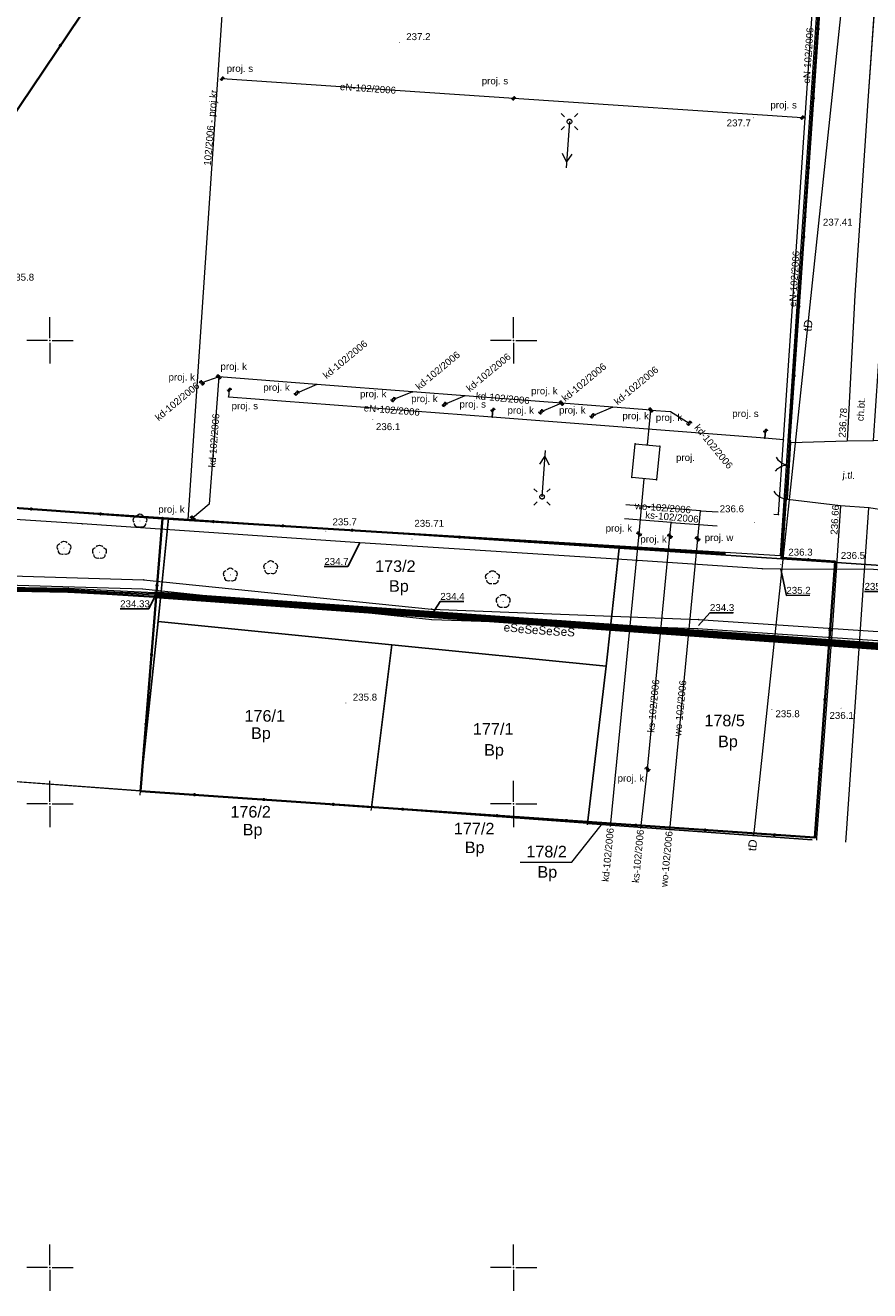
# Model space of a CAD drawing. Header units: metres. Extents: x 6603648 to 6604252, y 5739748 to 5740166.
# Tile 72 of 98: x 6604047 to 6604138, y 5739748 to 5739884. Entities that reach past the tile are written whole.
import ezdxf
from ezdxf.enums import TextEntityAlignment as Align

# ---------------------------------------------------------------- set-up
doc = ezdxf.new("R2010")
doc.units = ezdxf.units.M
doc.header["$PDSIZE"] = 0.75
doc.linetypes.add('ARK_LIN', pattern=[50, 50, 0])
doc.layers.get('0').update_dxf_attribs({"color": 252, "linetype": 'CONTINUOUS'})
for name, color, linetype, lineweight in [('GEPPGD', 252, 'CONTINUOUS', 18), ('GESDZI', 252, 'CONTINUOUS', 18), ('GESDZI_O', 252, 'CONTINUOUS', 18), ('GESUZY', 252, 'CONTINUOUS', 18), ('GESUZY_O', 252, 'CONTINUOUS', 18), ('GPLKRW', 252, 'CONTINUOUS', 18), ('GPLKRW_O', 252, 'CONTINUOUS', 18), ('GSLKBR', 252, 'CONTINUOUS', 18), ('GSLKFU', 252, 'CONTINUOUS', 18), ('GSLKOG', 252, 'CONTINUOUS', 35), ('GSPPRB', 252, 'CONTINUOUS', 18), ('GSPRDL', 252, 'CONTINUOUS', 18), ('GSPWPN', 252, 'CONTINUOUS', 13), ('GSPWPN_O', 252, 'CONTINUOUS', 13), ('GSPWPS', 252, 'CONTINUOUS', 13), ('GSPWPS_O', 252, 'CONTINUOUS', 13), ('GSSINN', 252, 'CONTINUOUS', 18), ('GSSKOA', 252, 'CONTINUOUS', 18), ('GSSKOA_O', 252, 'CONTINUOUS', 18), ('GSSKOD', 252, 'CONTINUOUS', 18), ('GSSKOD_O', 252, 'CONTINUOUS', 18), ('GULENN', 252, 'CONTINUOUS', 18), ('GULEOR', 252, 'CONTINUOUS', 35), ('GULESN', 252, 'CONTINUOUS', 18), ('GULESN_O', 252, 'CONTINUOUS', 18), ('GULEWN', 252, 'CONTINUOUS', 18), ('GULTPR', 252, 'CONTINUOUS', 18), ('GULTPR_O', 252, 'CONTINUOUS', 18), ('GUPISL', 252, 'CONTINUOUS', 18), ('GZLENN', 252, 'CONTINUOUS', 18), ('GZLENN_O', 252, 'CONTINUOUS', 18), ('GZLKDP', 252, 'CONTINUOUS', 18), ('GZLKDP_O', 252, 'CONTINUOUS', 18), ('GZLKSP', 252, 'CONTINUOUS', 18), ('GZLKSP_O', 252, 'CONTINUOUS', 18), ('GZLWOP', 252, 'CONTINUOUS', 18), ('GZLWOP_O', 252, 'CONTINUOUS', 18), ('GZPISL', 252, 'CONTINUOUS', 18), ('GZPISL_O', 252, 'CONTINUOUS', 18), ('GZPKKS', 252, 'CONTINUOUS', 18), ('GZPKKS_O', 252, 'CONTINUOUS', 18), ('GZPKSD', 252, 'CONTINUOUS', 18), ('GZPKSD_O', 252, 'CONTINUOUS', 18), ('GZPWSD', 252, 'CONTINUOUS', 18), ('GZPWSD_O', 252, 'CONTINUOUS', 18), ('GZSIKP', 252, 'CONTINUOUS', 18), ('GZSIKP_O', 252, 'CONTINUOUS', 18), ('PKT_ARK', 252, 'ARK_LIN', 18)]:
    doc.layers.add(name, color=color, linetype=linetype, lineweight=lineweight)
doc.layers.add('GUPESH', color=252, linetype='CONTINUOUS')
doc.layers.add('GUPESH_O', color=252, linetype='CONTINUOUS')
doc.styles.add('Arial', font='arial.ttf')

# ---------------------------------------------------------------- blocks, each defined once
blk = doc.blocks.new('GSPPRB0')
blk.add_lwpolyline([(-0.007955, 0.0225), (0.007955, 0.0225), (0.0225, 0.007955), (0.0225, -0.007955), (0.007955, -0.0225), (-0.007955, -0.0225), (-0.0225, -0.007955), (-0.0225, 0.007955)], close=True)
blk = doc.blocks.new('GSPWPS1')
blk.add_hatch(color=256).paths.add_polyline_path([(0, 0.045), (-0.011647, 0.043467), (-0.0225, 0.038971), (-0.03182, 0.03182), (-0.038971, 0.0225), (-0.043467, 0.011647), (-0.045, 0), (-0.043467, -0.011647), (-0.038971, -0.0225), (-0.03182, -0.03182), (-0.0225, -0.038971), (-0.011647, -0.043467), (0, -0.045), (0.011647, -0.043467), (0.0225, -0.038971), (0.03182, -0.03182), (0.038971, -0.0225), (0.043467, -0.011647), (0.045, 0), (0.043467, 0.011647), (0.038971, 0.0225), (0.03182, 0.03182), (0.0225, 0.038971), (0.011647, 0.043467)])
blk = doc.blocks.new('GUPESH1')
blk.add_hatch(color=256).paths.add_polyline_path([(0, 0.045), (-0.011647, 0.043467), (-0.0225, 0.038971), (-0.03182, 0.03182), (-0.038971, 0.0225), (-0.043467, 0.011647), (-0.045, 0), (-0.043467, -0.011647), (-0.038971, -0.0225), (-0.03182, -0.03182), (-0.0225, -0.038971), (-0.011647, -0.043467), (0, -0.045), (0.011647, -0.043467), (0.0225, -0.038971), (0.03182, -0.03182), (0.038971, -0.0225), (0.043467, -0.011647), (0.045, 0), (0.043467, 0.011647), (0.038971, 0.0225), (0.03182, 0.03182), (0.0225, 0.038971), (0.011647, 0.043467)])
blk = doc.blocks.new('GSPRDL1')
blk.add_hatch(color=256).paths.add_polyline_path([(-0.045, 0), (-0.042798, -0.013906), (-0.036406, -0.02645), (-0.02645, -0.036406), (-0.013906, -0.042798), (0, -0.045), (0.013906, -0.042798), (0.02645, -0.036406), (0.036406, -0.02645), (0.042798, -0.013906), (0.045, 0), (0.042798, 0.013906), (0.036406, 0.02645), (0.02645, 0.036406), (0.013906, 0.042798), (0, 0.045), (-0.013906, 0.042798), (-0.02645, 0.036406), (-0.036406, 0.02645), (-0.042798, 0.013906)])
for points in [[(-0.646351, 0.068773), (-0.677512, 0.194901), (-0.663766, 0.324092), (-0.606763, 0.440839), (-0.513345, 0.531129), (-0.394725, 0.584125), (-0.265141, 0.593465)], [(-0.134326, 0.635969), (-0.024001, 0.70458), (0.103115, 0.731429), (0.231763, 0.713292), (0.346501, 0.652348), (0.433559, 0.55591), (0.482485, 0.435555)], [(0.563333, 0.324277), (0.662679, 0.240553), (0.727494, 0.127956), (0.75, 0), (0.727494, -0.127956), (0.662679, -0.240553), (0.563333, -0.324277)], [(-0.265141, -0.593465), (-0.394725, -0.584125), (-0.513345, -0.531129), (-0.606763, -0.440839), (-0.663766, -0.324092), (-0.677512, -0.194901), (-0.646351, -0.068773)], [(0.482485, -0.435555), (0.433559, -0.55591), (0.346501, -0.652348), (0.231763, -0.713292), (0.103115, -0.731429), (-0.024001, -0.70458), (-0.134326, -0.635969)]]:
    blk.add_lwpolyline(points)
blk = doc.blocks.new('GSPWPN1')
blk.add_hatch(color=256).paths.add_polyline_path([(0, 0.045), (-0.011647, 0.043467), (-0.0225, 0.038971), (-0.03182, 0.03182), (-0.038971, 0.0225), (-0.043467, 0.011647), (-0.045, 0), (-0.043467, -0.011647), (-0.038971, -0.0225), (-0.03182, -0.03182), (-0.0225, -0.038971), (-0.011647, -0.043467), (0, -0.045), (0.011647, -0.043467), (0.0225, -0.038971), (0.03182, -0.03182), (0.038971, -0.0225), (0.043467, -0.011647), (0.045, 0), (0.043467, 0.011647), (0.038971, 0.0225), (0.03182, 0.03182), (0.0225, 0.038971), (0.011647, 0.043467)])
blk = doc.blocks.new('GZPWSD1')
for points in [[(-0.25, 0), (-0.241481, 0.064705), (-0.216506, 0.125), (-0.176777, 0.176777), (-0.125, 0.216506), (-0.064705, 0.241481), (0, 0.25)], [(0.25, 0), (0.241481, -0.064705), (0.216506, -0.125), (0.176777, -0.176777), (0.125, -0.216506), (0.064705, -0.241481), (0, -0.25)]]:
    blk.add_lwpolyline(points)
blk.add_lwpolyline([(0, 0.125), (-0.038627, 0.118882), (-0.073473, 0.101127), (-0.101127, 0.073473), (-0.118882, 0.038627), (-0.125, 0), (-0.118882, -0.038627), (-0.101127, -0.073473), (-0.073473, -0.101127), (-0.038627, -0.118882), (0, -0.125), (0.038627, -0.118882), (0.073473, -0.101127), (0.101127, -0.073473), (0.118882, -0.038627), (0.125, 0), (0.118882, 0.038627), (0.101127, 0.073473), (0.073473, 0.101127), (0.038627, 0.118882)], close=True)
blk = doc.blocks.new('GZPKSD1')
for points in [[(-0.25, 0), (-0.241481, 0.064705), (-0.216506, 0.125), (-0.176777, 0.176777), (-0.125, 0.216506), (-0.064705, 0.241481), (0, 0.25)], [(0.25, 0), (0.241481, -0.064705), (0.216506, -0.125), (0.176777, -0.176777), (0.125, -0.216506), (0.064705, -0.241481), (0, -0.25)]]:
    blk.add_lwpolyline(points)
blk.add_lwpolyline([(0, 0.125), (-0.038627, 0.118882), (-0.073473, 0.101127), (-0.101127, 0.073473), (-0.118882, 0.038627), (-0.125, 0), (-0.118882, -0.038627), (-0.101127, -0.073473), (-0.073473, -0.101127), (-0.038627, -0.118882), (0, -0.125), (0.038627, -0.118882), (0.073473, -0.101127), (0.101127, -0.073473), (0.118882, -0.038627), (0.125, 0), (0.118882, 0.038627), (0.101127, 0.073473), (0.073473, 0.101127), (0.038627, 0.118882)], close=True)
blk = doc.blocks.new('GZPKKS1')
for points in [[(-0.25, 0), (-0.241481, 0.064705), (-0.216506, 0.125), (-0.176777, 0.176777), (-0.125, 0.216506), (-0.064705, 0.241481), (0, 0.25)], [(0.25, 0), (0.241481, -0.064705), (0.216506, -0.125), (0.176777, -0.176777), (0.125, -0.216506), (0.064705, -0.241481), (0, -0.25)]]:
    blk.add_lwpolyline(points)
blk.add_lwpolyline([(0, 0.125), (-0.038627, 0.118882), (-0.073473, 0.101127), (-0.101127, 0.073473), (-0.118882, 0.038627), (-0.125, 0), (-0.118882, -0.038627), (-0.101127, -0.073473), (-0.073473, -0.101127), (-0.038627, -0.118882), (0, -0.125), (0.038627, -0.118882), (0.073473, -0.101127), (0.101127, -0.073473), (0.118882, -0.038627), (0.125, 0), (0.118882, 0.038627), (0.101127, 0.073473), (0.073473, 0.101127), (0.038627, 0.118882)], close=True)
blk = doc.blocks.new('GUPISL1_4')
blk.add_lwpolyline([(0.25, 0), (0.241481, -0.064705), (0.216506, -0.125), (0.176777, -0.176777), (0.125, -0.216506), (0.064705, -0.241481), (0, -0.25), (-0.064705, -0.241481), (-0.125, -0.216506), (-0.176777, -0.176777), (-0.216506, -0.125), (-0.241481, -0.064705), (-0.25, 0), (-0.241481, 0.064705), (-0.216506, 0.125), (-0.176777, 0.176777), (-0.125, 0.216506), (-0.064705, 0.241481), (0, 0.25), (0.064705, 0.241481), (0.125, 0.216506), (0.176777, 0.176777), (0.216506, 0.125), (0.241481, 0.064705)], close=True)
blk = doc.blocks.new('GUPISL1_10')
for points in [[(-0.883883, 0.883883), (-0.53033, 0.53033)], [(0.883883, 0.883883), (0.53033, 0.53033)], [(-0.883883, -0.883883), (-0.53033, -0.53033)], [(0.883883, -0.883883), (0.53033, -0.53033)]]:
    blk.add_lwpolyline(points)
blk.add_lwpolyline([(0.25, 0), (0.234922, -0.085505), (0.19151, -0.160697), (0.125, -0.216507), (0.064705, -0.241482), (0, -0.25), (-0.064705, -0.241482), (-0.125, -0.216507), (-0.183262, -0.170042), (-0.225242, -0.10847), (-0.247207, -0.03726), (-0.247207, 0.03726), (-0.225242, 0.10847), (-0.183262, 0.170042), (-0.125, 0.216507), (-0.05563, 0.243732), (0.018682, 0.2493), (0.091335, 0.232718), (0.155872, 0.195458), (0.20656, 0.14083), (0.238893, 0.07369)], close=True)
blk = doc.blocks.new('GEPPGD1_2')
blk.add_hatch(color=256).paths.add_polyline_path([(-0.045, 0), (-0.042798, -0.013906), (-0.036406, -0.02645), (-0.02645, -0.036406), (-0.013906, -0.042798), (0, -0.045), (0.013906, -0.042798), (0.02645, -0.036406), (0.036406, -0.02645), (0.042798, -0.013906), (0.045, 0), (0.042798, 0.013906), (0.036406, 0.02645), (0.02645, 0.036406), (0.013906, 0.042798), (0, 0.045), (-0.013906, 0.042798), (-0.02645, 0.036406), (-0.036406, 0.02645), (-0.042798, 0.013906)])
blk = doc.blocks.new('GZPISL1')
for points in [[(-0.2, 0), (-0.193185, 0.051764), (-0.173205, 0.1), (-0.141421, 0.141421), (-0.1, 0.173205), (-0.051764, 0.193185), (0, 0.2)], [(0.2, 0), (0.193185, -0.051764), (0.173205, -0.1), (0.141421, -0.141421), (0.1, -0.173205), (0.051764, -0.193185), (0, -0.2)]]:
    blk.add_lwpolyline(points)
blk.add_lwpolyline([(0, 0.1), (-0.030902, 0.095106), (-0.058779, 0.080902), (-0.080902, 0.058779), (-0.095106, 0.030902), (-0.1, 0), (-0.095106, -0.030902), (-0.080902, -0.058779), (-0.058779, -0.080902), (-0.030902, -0.095106), (0, -0.1), (0.030902, -0.095106), (0.058779, -0.080902), (0.080902, -0.058779), (0.095106, -0.030902), (0.1, 0), (0.095106, 0.030902), (0.080902, 0.058779), (0.058779, 0.080902), (0.030902, 0.095106)], close=True)
blk = doc.blocks.new('GSLKFU1')
blk.add_lwpolyline([(0, 0), (-0.012833, -0.195789), (-0.051111, -0.388229), (-0.114181, -0.574025), (-0.200962, -0.75), (-0.30997, -0.913142), (-0.43934, -1.06066), (-0.586858, -1.19003), (-0.75, -1.299038)])
blk = doc.blocks.new('GSLKBR1')
for points in [[(0, 0), (-0.051111, -0.388229), (-0.200962, -0.75), (-0.43934, -1.06066), (-0.75, -1.299038)], [(0.75, -1.299038), (0.43934, -1.06066), (0.200962, -0.75), (0.051111, -0.388229), (0, 0)]]:
    blk.add_lwpolyline(points)
blk = doc.blocks.new('GSLKOG2')
blk.add_hatch(color=256).paths.add_polyline_path([(0, 0.175), (-0.045293, 0.169037), (-0.0875, 0.151554), (-0.123744, 0.123744), (-0.151554, 0.0875), (-0.169037, 0.045293), (-0.175, 0), (-0.169037, -0.045293), (-0.151554, -0.0875), (-0.123744, -0.123744), (-0.0875, -0.151554), (-0.045293, -0.169037), (0, -0.175), (0.045293, -0.169037), (0.0875, -0.151554), (0.123744, -0.123744), (0.151554, -0.0875), (0.169037, -0.045293), (0.175, 0), (0.169037, 0.045293), (0.151554, 0.0875), (0.123744, 0.123744), (0.0875, 0.151554), (0.045293, 0.169037)])
blk = doc.blocks.new('GSLKOG1')
blk.add_hatch(color=256).paths.add_polyline_path([(0, 0.175), (-0.045293, 0.169037), (-0.0875, 0.151554), (-0.123744, 0.123744), (-0.151554, 0.0875), (-0.169037, 0.045293), (-0.175, 0), (-0.169037, -0.045293), (-0.151554, -0.0875), (-0.123744, -0.123744), (-0.0875, -0.151554), (-0.045293, -0.169037), (0, -0.175), (0.045293, -0.169037), (0.0875, -0.151554), (0.123744, -0.123744), (0.151554, -0.0875), (0.169037, -0.045293), (0.175, 0), (0.169037, 0.045293), (0.151554, 0.0875), (0.123744, 0.123744), (0.0875, 0.151554), (0.045293, 0.169037)])
blk = doc.blocks.new('GULENN1')
for points in [[(0, 0), (5, 0)], [(3.491081, 0.5), (4.357107, 0), (3.491081, -0.5)]]:
    blk.add_lwpolyline(points)
blk = doc.blocks.new('ASS_SYM', base_point=(826.5, 303.25))
at = {"layer": 'PKT_ARK'}
for p, q in [((826.5, 303.5), (826.5, 305.75)), ((826.25, 303.25), (824, 303.25)), ((826.75, 303.25), (829, 303.25)), ((826.5, 303), (826.5, 300.75))]:
    blk.add_line(p, q, dxfattribs=at)
blk.add_point((826.5, 303.25), dxfattribs=at)
blk.add_point((826.5, 303.25), dxfattribs=at)

msp = doc.modelspace()

# ---------------------------------------------------------------- linework, layer by layer
at = {"layer": 'GESDZI'}
for p, q in [((6604134.09, 5739903.98), (6604131.95, 5739871.82)), ((6604131.95, 5739871.82), (6604131.15, 5739859.81)), ((6604131.15, 5739859.81), (6604129.12, 5739829.44)), ((6604062.77, 5739830.84), (6604014.55, 5739834.06)), ((6604111.39, 5739827.61), (6604062.77, 5739830.84)), ((6604129.12, 5739829.44), (6604128.92, 5739826.44)), ((6604128.92, 5739826.44), (6604111.39, 5739827.61)), ((6604011.16, 5739804.97), (6604059.73, 5739801.43)), ((6604059.73, 5739801.43), (6604059.68, 5739800.97)), ((6604059.73, 5739801.43), (6604084.66, 5739799.61)), ((6604084.66, 5739799.61), (6604084.62, 5739799.3))]:
    msp.add_line(p, q, dxfattribs=at)
for points in [[(6604196.08, 5739821.95), (6604163.88, 5739824.11), (6604151.94, 5739824.9), (6604128.92, 5739826.44), (6604129.12, 5739829.44), (6604131.15, 5739859.81), (6604131.95, 5739871.82), (6604134.09, 5739903.98), (6604135.4, 5739923.52), (6604136.19, 5739935.43), (6604162.47, 5739933.62), (6604172.74, 5739932.92), (6604174.97, 5739932.82), (6604197.3, 5739931.89), (6604203.44, 5739931.58), (6604202.44, 5739916.9), (6604201.1, 5739896.98), (6604199.76, 5739877.24), (6604198.87, 5739863.88), (6604198.07, 5739851.9)], [(6604011.16, 5739804.97), (6604013.43, 5739824.3), (6604014.55, 5739834.06), (6604062.77, 5739830.84), (6604061.66, 5739819.7), (6604059.73, 5739801.43)], [(6604086.88, 5739817.18), (6604061.66, 5739819.7), (6604062.77, 5739830.84), (6604111.39, 5739827.61), (6604109.98, 5739814.88)], [(6604061.66, 5739819.7), (6604086.88, 5739817.18), (6604084.66, 5739799.61), (6604059.73, 5739801.43)], [(6604084.66, 5739799.61), (6604086.88, 5739817.18), (6604109.98, 5739814.88), (6604107.99, 5739797.9)]]:
    msp.add_lwpolyline(points, close=True, dxfattribs=at)
for points in [[(6604132.2, 5739796.13), (6604107.99, 5739797.9), (6604109.98, 5739814.88), (6604111.39, 5739827.61), (6604128.92, 5739826.44), (6604151.94, 5739824.9), (6604148.93, 5739795.01)], [(6604107.97, 5739797.75), (6604107.99, 5739797.9), (6604132.2, 5739796.13)]]:
    msp.add_lwpolyline(points, dxfattribs=at)
at = {"layer": 'GESDZI_O'}
msp.add_lwpolyline([(6604100.7, 5739793.73), (6604106.27, 5739793.73), (6604109.45, 5739797.71)], dxfattribs=at)
at = {"layer": 'GESUZY'}
for points in [[(6604226.42, 5739825.71), (6604205, 5739821.48), (6604196.08, 5739821.95), (6604163.88, 5739824.11), (6604151.94, 5739824.9), (6604128.92, 5739826.44), (6604111.39, 5739827.61), (6604062.77, 5739830.84), (6604014.55, 5739834.06)], [(6604014.55, 5739834.06), (6604062.77, 5739830.84), (6604111.39, 5739827.61), (6604128.92, 5739826.44), (6604151.94, 5739824.9), (6604163.88, 5739824.11), (6604196.08, 5739821.95), (6604205, 5739821.48), (6604204.8, 5739819.36), (6604202.94, 5739802.07), (6604202.87, 5739796.39), (6604218.25, 5739794.82), (6604224.32, 5739794.2)]]:
    msp.add_lwpolyline(points, dxfattribs=at)
at = {"layer": 'GPLKRW'}
msp.add_lwpolyline([(6604064.88, 5739830.66), (6604128.77, 5739826.79), (6604135.08, 5739920.84), (6604071.29, 5739926.19)], close=True, dxfattribs=at)
at = {"layer": 'GSLKBR'}
msp.add_lwpolyline([(6604129.77, 5739839.16), (6604129.42, 5739833.96)], dxfattribs=at)
at = {"layer": 'GSLKFU'}
msp.add_lwpolyline([(6604129.42, 5739833.96), (6604129.35, 5739832.91)], dxfattribs=at)
at = {"layer": 'GSLKOG'}
for p, q in [((6604018.85, 5739833.91), (6604062.12, 5739830.81)), ((6604062.12, 5739830.81), (6604088.09, 5739829.18)), ((6604088.09, 5739829.18), (6604122.7, 5739826.98))]:
    msp.add_line(p, q, dxfattribs=at)
for points in [[(6604129.77, 5739839.16), (6604135.41, 5739920.56), (6604136.19, 5739935.43)], [(6604080.56, 5739925.38), (6604062.31, 5739898.45), (6604027.36, 5739846.54)], [(6604128.92, 5739826.54), (6604129.35, 5739832.91)], [(6604062.12, 5739830.81), (6604059.78, 5739801.4), (6604093.84, 5739799.04), (6604132.5, 5739796.37), (6604134.67, 5739826.17), (6604128.92, 5739826.54)]]:
    msp.add_lwpolyline(points, dxfattribs=at)
at = {"layer": 'GSSINN'}
for p, q in [((6604014.55, 5739834.06), (6604062.77, 5739830.84)), ((6604062.77, 5739830.84), (6604059.73, 5739801.43)), ((6604059.73, 5739801.43), (6604059.68, 5739800.97))]:
    msp.add_line(p, q, dxfattribs=at)
at = {"layer": 'GSSKOA'}
msp.add_lwpolyline([(6604143.92, 5739829.06), (6604141.98, 5739831.39), (6604138.33, 5739831.95), (6604135.24, 5739832.18), (6604129.54, 5739832.84), (6604129.91, 5739839.01), (6604135.96, 5739839.17), (6604138.81, 5739839.2), (6604142.07, 5739839.41), (6604144.73, 5739841.48)], close=True, dxfattribs=at)
at = {"layer": 'GSSKOD'}
for p, q in [((6604139.79, 5739898.68), (6604138.21, 5739875.84)), ((6604138.21, 5739875.84), (6604136.8, 5739854.88)), ((6604135.24, 5739832.18), (6604134.43, 5739819.82)), ((6604138.33, 5739831.95), (6604135.24, 5739832.18)), ((6604137.52, 5739820.44), (6604138.33, 5739831.95)), ((6604135.89, 5739796.87), (6604137.52, 5739820.44)), ((6604134.43, 5739819.82), (6604132.68, 5739796.34)), ((6604132.68, 5739796.34), (6604132.66, 5739796.1)), ((6604135.82, 5739795.89), (6604135.89, 5739796.87))]:
    msp.add_line(p, q, dxfattribs=at)
msp.add_lwpolyline([(6604138.81, 5739839.2), (6604139.83, 5739854.17), (6604145.49, 5739853.77), (6604149.54, 5739913.79), (6604166.97, 5739912.56, 0.0639), (6604168.25, 5739912.65, 0.041606), (6604169.68, 5739913.18, 0.08417), (6604171.07, 5739913.99, 0.091258), (6604172.68, 5739916.08), (6604174.17, 5739934.38), (6604173.65, 5739935.39), (6604172.9, 5739932.22), (6604172.14, 5739931.31), (6604147.41, 5739933.11), (6604145.64, 5739935.26), (6604145.52, 5739937.01), (6604142.38, 5739937.21), (6604141.05, 5739916.17), (6604139.79, 5739898.68), (6604138.21, 5739875.84), (6604136.8, 5739854.88), (6604135.96, 5739839.17)], format="xyb", close=True, dxfattribs=at)
at = {"layer": 'GULENN'}
msp.add_lwpolyline([(6603973.5, 5739830.24), (6604026.86, 5739825.18), (6604060.1, 5739824.19), (6604091.15, 5739821.03), (6604119.92, 5739819.9), (6604179.76, 5739815.91), (6604191.89, 5739815.36), (6604192.67, 5739814.83), (6604191.84, 5739814.36), (6604179.7, 5739814.92), (6604119.85, 5739818.91), (6604091.17, 5739819.88), (6604060.01, 5739823.18), (6604026.78, 5739824.13), (6603976.61, 5739828.96)], dxfattribs=at)
at = {"layer": 'GULEOR'}
for points in [[(6604061.26, 5739822.31), (6604155.65, 5739815.55)], [(6604155.65, 5739815.71), (6604061.27, 5739822.43)], [(6604061.28, 5739822.56), (6604155.65, 5739815.88)], [(6604155.65, 5739816.03), (6604061.29, 5739822.69)], [(6604061.3, 5739822.81), (6604155.65, 5739816.17)]]:
    msp.add_lwpolyline(points, dxfattribs=at)
at = {"layer": 'GULESN'}
for points in [[(6604026.45, 5739823.5), (6604051.96, 5739823.07), (6604056.14, 5739822.84), (6604061.28, 5739822.56), (6604155.65, 5739815.88), (6604156.86, 5739815.58), (6604171.29, 5739814.55), (6604176.12, 5739814.18), (6604191.29, 5739812.37), (6604192.12, 5739813.39), (6604197.15, 5739867.07), (6604196.52, 5739867.76), (6604195.41, 5739868.14)], [(6604026.49, 5739823.59), (6604051.97, 5739823.18), (6604056.14, 5739822.94), (6604061.29, 5739822.69), (6604155.65, 5739816.03), (6604156.89, 5739815.75), (6604171.3, 5739814.79), (6604176.13, 5739814.42), (6604191.05, 5739812.69), (6604191.88, 5739813.41), (6604196.86, 5739867.03), (6604196.46, 5739867.66), (6604195.4, 5739868.08)], [(6604026.52, 5739823.68), (6604051.97, 5739823.29), (6604056.14, 5739823.05), (6604061.3, 5739822.81), (6604155.65, 5739816.17), (6604156.92, 5739815.92), (6604171.31, 5739815.04), (6604176.15, 5739814.66), (6604190.8, 5739813.01), (6604191.64, 5739813.43), (6604196.56, 5739866.98), (6604196.4, 5739867.56), (6604195.38, 5739868.02)], [(6604026.38, 5739823.31), (6604051.95, 5739822.85), (6604056.13, 5739822.64), (6604061.26, 5739822.31), (6604155.65, 5739815.55), (6604156.8, 5739815.23), (6604171.27, 5739814.07), (6604176.08, 5739813.7), (6604191.77, 5739811.73), (6604192.6, 5739813.35), (6604196.43, 5739857.34), (6604193.86, 5739858.6), (6604193.41, 5739858.87)], [(6604026.41, 5739823.4), (6604051.95, 5739822.96), (6604056.13, 5739822.74), (6604061.27, 5739822.43), (6604155.65, 5739815.71), (6604156.83, 5739815.41), (6604171.28, 5739814.31), (6604176.1, 5739813.94), (6604191.53, 5739812.05), (6604192.36, 5739813.37), (6604195.98, 5739857.17), (6604193.86, 5739858.6), (6604193.41, 5739858.87)]]:
    msp.add_lwpolyline(points, dxfattribs=at)
at = {"layer": 'GULEWN'}
msp.add_lwpolyline([(6604226.33, 5739824.46), (6604205.47, 5739820.41), (6604195.97, 5739820.81), (6604192.21, 5739821.01), (6604138.81, 5739825.28), (6604128.84, 5739825.34), (6604126.84, 5739825.37), (6604113.37, 5739826.26), (6604083.43, 5739828.18), (6604053.49, 5739830.21), (6604029.54, 5739831.78)], dxfattribs=at)
at = {"layer": 'GULTPR'}
msp.add_lwpolyline([(6604125.91, 5739796.55), (6604141.11, 5739939.95)], dxfattribs=at)
at = {"layer": 'GUPESH_O', "flags": 128}
for points in [[(6604083.43, 5739828.18), (6604082.11, 5739825.62), (6604079.59, 5739825.62)], [(6604128.84, 5739825.34), (6604129.42, 5739822.5), (6604131.94, 5739822.51)], [(6604141.95, 5739824.92), (6604140.37, 5739822.92), (6604137.85, 5739822.92)], [(6604061.26, 5739822.31), (6604060.65, 5739821.05), (6604057.57, 5739821.05)], [(6604091.17, 5739820.45), (6604092.1, 5739821.85), (6604094.62, 5739821.85)], [(6604121.18, 5739820.63), (6604119.96, 5739819.27)], [(6604123.7, 5739820.63), (6604123.7, 5739820.63), (6604121.18, 5739820.63)]]:
    msp.add_lwpolyline(points, dxfattribs=at)
at = {"layer": 'GZLENN'}
for points in [[(6604131.44, 5739874), (6604133.56, 5739905.62)], [(6604131.44, 5739874), (6604131.14, 5739874.03), (6604100.01, 5739876.12), (6604068.58, 5739878.24)], [(6604128.07, 5739831.27), (6604128.57, 5739831.23), (6604129.11, 5739839.28), (6604131.44, 5739874)], [(6604129.11, 5739839.28), (6604127.1, 5739839.45), (6604127.18, 5739840.25), (6604127.1, 5739839.45), (6604097.7, 5739841.71), (6604097.77, 5739842.51), (6604097.7, 5739841.71), (6604069.28, 5739843.89), (6604069.35, 5739844.68)]]:
    msp.add_lwpolyline(points, dxfattribs=at)
at = {"layer": 'GZLKDP'}
for points in [[(6604068.21, 5739846.07), (6604067.16, 5739832.35), (6604065.39, 5739830.84)], [(6604068.21, 5739846.07), (6604066.39, 5739845.43)], [(6604114.79, 5739842.5), (6604110.69, 5739842.81), (6604105.16, 5739843.24), (6604094.74, 5739844.04), (6604089.11, 5739844.46), (6604078.79, 5739845.26), (6604068.21, 5739846.07)], [(6604078.79, 5739845.26), (6604076.61, 5739844.32)], [(6604089.11, 5739844.46), (6604087.04, 5739843.62)], [(6604094.74, 5739844.04), (6604092.56, 5739843.1)], [(6604105.16, 5739843.24), (6604102.98, 5739842.3)], [(6604110.69, 5739842.81), (6604108.51, 5739841.87)], [(6604114.43, 5739838.74), (6604114.79, 5739842.5)], [(6604114.79, 5739842.5), (6604116.93, 5739842.33), (6604118.94, 5739841.07)], [(6604110.44, 5739797.58), (6604113.53, 5739829.13), (6604114.09, 5739835.09)]]:
    msp.add_lwpolyline(points, dxfattribs=at)
at = {"layer": 'GZLKSP'}
for points in [[(6604117, 5739830.38), (6604111.98, 5739830.77)], [(6604113.73, 5739797.36), (6604114.45, 5739803.76), (6604116.86, 5739828.89), (6604117, 5739830.38)], [(6604117, 5739830.38), (6604121.94, 5739830.01)]]:
    msp.add_lwpolyline(points, dxfattribs=at)
at = {"layer": 'GZLWOP'}
for points in [[(6604120.14, 5739831.64), (6604112.09, 5739832.26)], [(6604120.14, 5739831.64), (6604119.85, 5739828.6), (6604116.82, 5739797.16)], [(6604120.14, 5739831.64), (6604122.06, 5739831.5)]]:
    msp.add_lwpolyline(points, dxfattribs=at)
at = {"layer": 'GZSIKP'}
msp.add_lwpolyline([(6604113.11, 5739838.86), (6604115.76, 5739838.61), (6604115.41, 5739834.97), (6604112.77, 5739835.22)], close=True, dxfattribs=at)

# ---------------------------------------------------------------- block references
at = {"layer": 'GEPPGD', "rotation": 90}
for p in [(6604131.95, 5739871.82), (6604131.15, 5739859.81), (6604062.77, 5739830.84), (6604129.12, 5739829.44), (6604111.39, 5739827.61), (6604128.92, 5739826.44), (6604061.66, 5739819.7), (6604086.88, 5739817.18), (6604109.98, 5739814.88), (6604059.73, 5739801.43), (6604084.66, 5739799.61), (6604107.99, 5739797.9)]:
    msp.add_blockref('GEPPGD1_2', p, dxfattribs=at)
at = {"layer": 'GSLKBR', "rotation": 266.1726703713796}
msp.add_blockref('GSLKBR1', (6604129.59, 5739836.56), dxfattribs=at)
at = {"layer": 'GSLKFU', "rotation": 266.1043126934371}
msp.add_blockref('GSLKFU1', (6604129.35, 5739832.91), dxfattribs=at)
at = {"layer": 'GSLKOG'}
for name, p, rotation in [('GSLKOG2', (6604132.85, 5739883.6), 86.03319446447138), ('GSLKOG2', (6604132.85, 5739883.6), 86.03319446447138), ('GSLKOG2', (6604051.12, 5739881.83), 236.0498637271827), ('GSLKOG2', (6604051.12, 5739881.83), 236.0498637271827), ('GSLKOG2', (6604132.33, 5739876.12), 86.03319446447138), ('GSLKOG2', (6604132.33, 5739876.12), 86.03319446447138), ('GSLKOG2', (6604131.81, 5739868.64), 86.03319446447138), ('GSLKOG2', (6604131.81, 5739868.64), 86.03319446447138), ('GSLKOG2', (6604131.29, 5739861.15), 86.03319446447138), ('GSLKOG2', (6604131.29, 5739861.15), 86.03319446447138), ('GSLKOG2', (6604130.77, 5739853.67), 86.03319446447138), ('GSLKOG2', (6604130.77, 5739853.67), 86.03319446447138), ('GSLKOG2', (6604130.25, 5739846.19), 86.03319446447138), ('GSLKOG2', (6604130.25, 5739846.19), 86.03319446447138), ('GSLKOG1', (6604129.77, 5739839.16), 86.03319446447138), ('GSLKOG1', (6604129.35, 5739832.91), 86.19453799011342), ('GSLKOG2', (6604047.97, 5739831.82), 355.9021501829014), ('GSLKOG2', (6604055.45, 5739831.29), 355.9021501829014), ('GSLKOG1', (6604062.12, 5739830.81), 265.450857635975), ('GSLKOG2', (6604067.62, 5739830.46), 356.4085570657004), ('GSLKOG2', (6604075.11, 5739830), 356.4085570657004), ('GSLKOG2', (6604129.13, 5739829.72), 86.17208992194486), ('GSLKOG2', (6604082.59, 5739829.53), 356.4085570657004), ('GSLKOG2', (6604094.17, 5739828.79), 356.3628617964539), ('GSLKOG2', (6604101.65, 5739828.32), 356.3628617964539), ('GSLKOG2', (6604109.14, 5739827.84), 356.3628617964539), ('GSLKOG2', (6604116.62, 5739827.37), 356.3628617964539), ('GSLKOG1', (6604122.7, 5739826.98), 356.3628617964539), ('GSLKOG1', (6604128.92, 5739826.54), 176.3182171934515), ('GSLKOG2', (6604131.79, 5739826.36), 176.3182171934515), ('GSLKOG2', (6604131.79, 5739826.36), 176.3182171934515), ('GSLKOG2', (6604061.54, 5739823.58), 265.450857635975), ('GSLKOG2', (6604061.54, 5739823.58), 265.450857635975), ('GSLKOG2', (6604134.13, 5739818.75), 85.83514166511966), ('GSLKOG2', (6604134.13, 5739818.75), 85.83514166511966), ('GSLKOG2', (6604060.95, 5739816.11), 265.450857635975), ('GSLKOG2', (6604060.95, 5739816.11), 265.450857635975), ('GSLKOG2', (6604133.58, 5739811.27), 85.83514166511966), ('GSLKOG2', (6604133.58, 5739811.27), 85.83514166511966), ('GSLKOG2', (6604060.36, 5739808.63), 265.450857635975), ('GSLKOG2', (6604060.36, 5739808.63), 265.450857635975), ('GSLKOG2', (6604133.04, 5739803.79), 85.83514166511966), ('GSLKOG2', (6604133.04, 5739803.79), 85.83514166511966), ('GSLKOG2', (6604065.59, 5739801), 356.0363398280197), ('GSLKOG2', (6604065.59, 5739801), 356.0363398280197), ('GSLKOG2', (6604073.07, 5739800.48), 356.0363398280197), ('GSLKOG2', (6604080.55, 5739799.96), 356.0363398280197), ('GSLKOG2', (6604088.03, 5739799.44), 356.0363398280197), ('GSLKOG2', (6604098.21, 5739798.74), 356.0492188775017), ('GSLKOG2', (6604098.21, 5739798.74), 356.0492188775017), ('GSLKOG2', (6604105.69, 5739798.22), 356.0492188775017), ('GSLKOG2', (6604113.17, 5739797.71), 356.0492188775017), ('GSLKOG2', (6604120.65, 5739797.19), 356.0492188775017), ('GSLKOG2', (6604120.65, 5739797.19), 356.0492188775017), ('GSLKOG2', (6604128.13, 5739796.67), 356.0492188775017), ('GSLKOG2', (6604128.13, 5739796.67), 356.0492188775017)]:
    msp.add_blockref(name, p, dxfattribs=dict(at, rotation=rotation))
at = {"layer": 'GSPPRB', "rotation": 90}
for p in [(6604131.44, 5739874), (6604078.79, 5739845.26), (6604069.28, 5739843.89), (6604089.11, 5739844.46), (6604094.74, 5739844.04), (6604110.69, 5739842.81), (6604116.93, 5739842.33), (6604097.7, 5739841.71), (6604127.1, 5739839.45), (6604113.11, 5739838.86), (6604114.43, 5739838.74), (6604115.76, 5739838.61), (6604129.11, 5739839.28), (6604129.77, 5739839.16), (6604135.96, 5739839.17), (6604112.77, 5739835.22), (6604114.09, 5739835.09), (6604115.41, 5739834.97), (6604129.42, 5739833.96), (6604129.35, 5739832.91), (6604067.16, 5739832.35), (6604120.14, 5739831.64), (6604128.57, 5739831.23), (6604135.24, 5739832.18), (6604138.33, 5739831.95), (6604053.49, 5739830.21), (6604064.88, 5739830.66), (6604117, 5739830.38), (6604088.09, 5739829.18), (6604113.37, 5739826.26), (6604128.77, 5739826.79), (6604128.92, 5739826.44), (6604126.84, 5739825.37), (6604051.96, 5739823.07), (6604051.97, 5739823.29), (6604051.97, 5739823.18), (6604056.14, 5739823.05), (6604060.01, 5739823.18), (6604060.1, 5739824.19), (6604051.95, 5739822.96), (6604051.95, 5739822.85), (6604056.13, 5739822.74), (6604056.13, 5739822.64), (6604056.14, 5739822.94), (6604056.14, 5739822.84), (6604061.26, 5739822.31), (6604061.27, 5739822.43), (6604061.28, 5739822.56), (6604061.29, 5739822.69), (6604061.3, 5739822.81), (6604091.15, 5739821.03), (6604091.17, 5739819.88), (6604119.85, 5739818.91), (6604119.92, 5739819.9), (6604132.5, 5739796.37)]:
    msp.add_blockref('GSPPRB0', p, dxfattribs=at)
at = {"layer": 'GSPRDL', "rotation": 90}
for p in [(6604059.71, 5739830.54), (6604051.51, 5739827.6), (6604055.34, 5739827.17), (6604073.8, 5739825.5), (6604069.45, 5739824.72), (6604097.72, 5739824.41), (6604098.88, 5739821.86)]:
    msp.add_blockref('GSPRDL1', p, dxfattribs=at)
at = {"layer": 'GSPWPN', "rotation": 90}
for p in [(6604087.67, 5739882.15), (6604125.85, 5739874.02), (6604084.82, 5739841.48), (6604125.98, 5739830.36), (6604079.76, 5739829.43), (6604128.81, 5739825.83), (6604136.27, 5739825.97), (6604081.91, 5739810.9), (6604127.86, 5739810.19), (6604135.32, 5739810.33)]:
    msp.add_blockref('GSPWPN1', p, dxfattribs=at)
at = {"layer": 'GSPWPS', "rotation": 90}
for p in [(6604131.58, 5739863.24), (6604135.96, 5739839.17), (6604135.24, 5739832.18), (6604138.33, 5739831.95), (6604089.05, 5739828.57)]:
    msp.add_blockref('GSPWPS1', p, dxfattribs=at)
at = {"layer": 'GULENN'}
for p, rotation in [((6604106.03, 5739873.62), 265.8168012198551), ((6604103.07, 5739833.15), 85.81680121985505)]:
    msp.add_blockref('GULENN1', p, dxfattribs=dict(at, rotation=rotation))
at = {"layer": 'GUPESH', "rotation": 90}
for p in [(6604083.43, 5739828.18), (6604128.84, 5739825.34), (6604051.97, 5739823.29), (6604051.97, 5739823.18), (6604051.96, 5739823.07), (6604056.14, 5739823.05), (6604051.95, 5739822.96), (6604051.95, 5739822.85), (6604056.13, 5739822.74), (6604056.13, 5739822.64), (6604056.14, 5739822.94), (6604056.14, 5739822.84), (6604061.26, 5739822.31), (6604061.27, 5739822.43), (6604061.28, 5739822.56), (6604061.3, 5739822.81), (6604061.29, 5739822.69), (6604091.17, 5739820.45), (6604119.95, 5739819.28)]:
    msp.add_blockref('GUPESH1', p, dxfattribs=at)
at = {"layer": 'GUPISL', "rotation": 90}
for name, p in [('GUPISL1_10', (6604106.03, 5739873.61)), ('GUPISL1_4', (6604106.03, 5739873.62)), ('GUPISL1_10', (6604103.07, 5739833.13)), ('GUPISL1_4', (6604103.07, 5739833.15))]:
    msp.add_blockref(name, p, dxfattribs=at)
at = {"layer": 'GZPISL', "rotation": 90}
for p in [(6604068.58, 5739878.24), (6604100.01, 5739876.12), (6604131.14, 5739874.03), (6604069.35, 5739844.68), (6604097.77, 5739842.51), (6604127.18, 5739840.25)]:
    msp.add_blockref('GZPISL1', p, dxfattribs=at)
at = {"layer": 'GZPKKS'}
for p in [(6604066.39, 5739845.43), (6604065.39, 5739830.84)]:
    msp.add_blockref('GZPKKS1', p, dxfattribs=at)
for p, rotation in [((6604076.61, 5739844.32), 267.882650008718), ((6604087.04, 5739843.62), 270.4744062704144), ((6604092.56, 5739843.1), 268.3456958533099), ((6604102.98, 5739842.3), 269.4399194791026), ((6604108.51, 5739841.87), 267.6788508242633), ((6604118.94, 5739841.07), 91.83258437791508)]:
    msp.add_blockref('GZPKKS1', p, dxfattribs=dict(at, rotation=rotation))
at = {"layer": 'GZPKSD'}
for p in [(6604068.21, 5739846.07), (6604105.16, 5739843.24), (6604114.79, 5739842.5), (6604113.53, 5739829.13), (6604116.86, 5739828.89), (6604114.45, 5739803.76)]:
    msp.add_blockref('GZPKSD1', p, dxfattribs=at)
at = {"layer": 'GZPWSD'}
msp.add_blockref('GZPWSD1', (6604119.85, 5739828.6), dxfattribs=at)
at = {"layer": 'PKT_ARK'}
for p in [(6604050, 5739850), (6604100, 5739850), (6604050, 5739800), (6604100, 5739800), (6604050, 5739750), (6604100, 5739750)]:
    msp.add_blockref('ASS_SYM', p, dxfattribs=at)

# ---------------------------------------------------------------- texts
at = {"layer": 'GESDZI_O', "style": 'Arial'}
for s, p in [('173/2', (6604087.25, 5739825.03)), ('176/1', (6604073.16, 5739808.88)), ('178/5', (6604122.76, 5739808.38)), ('177/1', (6604097.8, 5739807.47)), ('176/2', (6604071.64, 5739798.54)), ('177/2', (6604095.75, 5739796.72)), ('178/2', (6604103.56, 5739794.24))]:
    msp.add_text(s, height=1.25, rotation=360, dxfattribs=at).set_placement(p, align=Align.CENTER)
at = {"layer": 'GESUZY_O', "style": 'Arial'}
for p in [(6604087.63, 5739822.89), (6604072.75, 5739807.02), (6604123.12, 5739806.13), (6604097.89, 5739805.21), (6604071.85, 5739796.61), (6604095.8, 5739794.7), (6604103.64, 5739792.05)]:
    msp.add_text('Bp', height=1.25, rotation=360, dxfattribs=at).set_placement(p, align=Align.CENTER)
at = {"layer": 'GPLKRW_O', "style": 'Arial'}
msp.add_text('102/2006 - proj kr.', height=0.75, rotation=85.0093, dxfattribs=at).set_placement((6604067.7, 5739873.06), align=Align.CENTER)
at = {"layer": 'GSPWPN_O', "style": 'Arial'}
for s, p in [('237.2', (6604088.42, 5739882.4)), ('237.7', (6604122.98, 5739873.09)), ('235.8', (6604045.67, 5739856.45)), ('236.1', (6604085.16, 5739840.33)), ('236.6', (6604122.23, 5739831.47)), ('235.7', (6604080.47, 5739830.06)), ('236.3', (6604129.63, 5739826.79)), ('236.5', (6604135.29, 5739826.44)), ('235.8', (6604082.66, 5739811.15)), ('235.8', (6604128.24, 5739809.36)), ('236.1', (6604134.07, 5739809.18))]:
    msp.add_text(s, height=0.75, rotation=360, dxfattribs=at).set_placement(p)
at = {"layer": 'GSPWPS_O', "style": 'Arial'}
for s, rotation, p in [('237.41', 360, (6604133.36, 5739862.39)), ('236.78', 86.6745, (6604135.8, 5739839.5)), ('236.66', 86.5867, (6604134.92, 5739829.03)), ('235.71', 360, (6604089.3, 5739829.9))]:
    msp.add_text(s, height=0.75, rotation=rotation, dxfattribs=at).set_placement(p)
at = {"layer": 'GSSKOA_O', "style": 'Arial'}
msp.add_text('j.tl.', height=0.75, rotation=355.5559, dxfattribs=at).set_placement((6604136.13, 5739835.09), align=Align.CENTER)
at = {"layer": 'GSSKOD_O', "style": 'Arial'}
msp.add_text('ch.bt.', height=0.75, rotation=85.858, dxfattribs=at).set_placement((6604137.83, 5739842.55), align=Align.CENTER)
msp.add_text('ch.bt.', height=0.75, rotation=85.858, dxfattribs=at).set_placement((6604137.83, 5739842.55), align=Align.CENTER)
at = {"layer": 'GULESN_O', "style": 'Arial'}
for rotation, p in [(355.9627, (6604099.67, 5739818.57)), (355.9511, (6604101.21, 5739818.4)), (355.9273, (6604102.72, 5739818.3)), (355.9036, (6604104.26, 5739818.18)), (355.9744, (6604105.82, 5739818.11))]:
    msp.add_text('eS', height=0.9, rotation=rotation, dxfattribs=at).set_placement(p, align=Align.CENTER)
at = {"layer": 'GULTPR_O', "style": 'Arial'}
for p in [(6604132.19, 5739851.56), (6604126.21, 5739795.5)]:
    msp.add_text('tD', height=0.9, rotation=82.7996, dxfattribs=at).set_placement(p, align=Align.CENTER)
at = {"layer": 'GUPESH_O', "style": 'Arial'}
for s, rotation, p in [('234.7', 360, (6604079.59, 5739825.79)), ('235.2', 0.1192, (6604129.42, 5739822.67)), ('235.9', 360, (6604137.85, 5739823.1)), ('234.33', 360, (6604057.57, 5739821.22)), ('234.4', 360, (6604092.1, 5739822.02)), ('234.3', 360, (6604121.18, 5739820.81))]:
    msp.add_text(s, height=0.75, rotation=rotation, dxfattribs=at).set_placement(p)
at = {"layer": 'GZLENN_O', "style": 'Arial'}
for rotation, p in [(86.1704, (6604132.15, 5739880.71)), (356.1399, (6604084.27, 5739876.81)), (86.1527, (6604130.65, 5739856.62)), (355.3179, (6604086.84, 5739842.12))]:
    msp.add_text('eN-102/2006', height=0.75, rotation=rotation, dxfattribs=at).set_placement(p, align=Align.CENTER)
at = {"layer": 'GZLKDP_O', "style": 'Arial'}
for rotation, p in [(39.4113, (6604082.07, 5739847.67)), (39.5461, (6604092.06, 5739846.47)), (39.5338, (6604097.53, 5739846.27)), (39.4113, (6604107.83, 5739845.21)), (39.5338, (6604113.46, 5739844.86)), (39.6593, (6604063.96, 5739843.14)), (354.4829, (6604098.8, 5739843.4)), (85.6418, (6604068.06, 5739839.18)), (309.4113, (6604121.29, 5739838.32)), (84.4079, (6604110.54, 5739794.48))]:
    msp.add_text('kd-102/2006', height=0.75, rotation=rotation, dxfattribs=at).set_placement(p, align=Align.CENTER)
at = {"layer": 'GZLKSP_O', "style": 'Arial'}
for rotation, p in [(355.1062, (6604117.05, 5739830.58)), (84.5057, (6604115.45, 5739810.54)), (84.5057, (6604113.79, 5739794.33))]:
    msp.add_text('ks-102/2006', height=0.75, rotation=rotation, dxfattribs=at).set_placement(p, align=Align.CENTER)
at = {"layer": 'GZLWOP_O', "style": 'Arial'}
for rotation, p in [(355.6074, (6604116.08, 5739831.58)), (84.4994, (6604118.35, 5739810.3)), (84.4994, (6604116.87, 5739794.03))]:
    msp.add_text('wo-102/2006', height=0.75, rotation=rotation, dxfattribs=at).set_placement(p, align=Align.CENTER)
at = {"layer": 'GZPISL_O', "style": 'Arial'}
for p in [(6604071.91, 5739878.97), (6604099.42, 5739877.63), (6604130.55, 5739875.03), (6604097.02, 5739842.76), (6604072.44, 5739842.58), (6604126.43, 5739841.74)]:
    msp.add_text('proj. s', height=0.75, rotation=360, dxfattribs=at).set_placement(p, align=Align.RIGHT)
at = {"layer": 'GZPKKS_O', "style": 'Arial'}
for p in [(6604065.64, 5739845.68), (6604075.86, 5739844.57), (6604086.29, 5739843.87), (6604091.81, 5739843.35), (6604102.2, 5739842.1), (6604107.76, 5739842.12), (6604118.19, 5739841.32), (6604064.53, 5739831.42)]:
    msp.add_text('proj. k', height=0.75, rotation=360, dxfattribs=at).set_placement(p, align=Align.RIGHT)
at = {"layer": 'GZPKSD_O', "style": 'Arial'}
for p in [(6604071.24, 5739846.83), (6604104.75, 5739844.19), (6604114.59, 5739841.5), (6604112.78, 5739829.38), (6604116.52, 5739828.2), (6604114.07, 5739802.41)]:
    msp.add_text('proj. k', height=0.75, rotation=360, dxfattribs=at).set_placement(p, align=Align.RIGHT)
at = {"layer": 'GZPWSD_O', "style": 'Arial'}
msp.add_text('proj. w', height=0.75, rotation=360, dxfattribs=at).set_placement((6604123.7, 5739828.36), align=Align.RIGHT)
at = {"layer": 'GZSIKP_O', "style": 'Arial'}
msp.add_text('proj.', height=0.75, rotation=360, dxfattribs=at).set_placement((6604118.54, 5739837), align=Align.CENTER)

doc.saveas('drawing.dxf')
